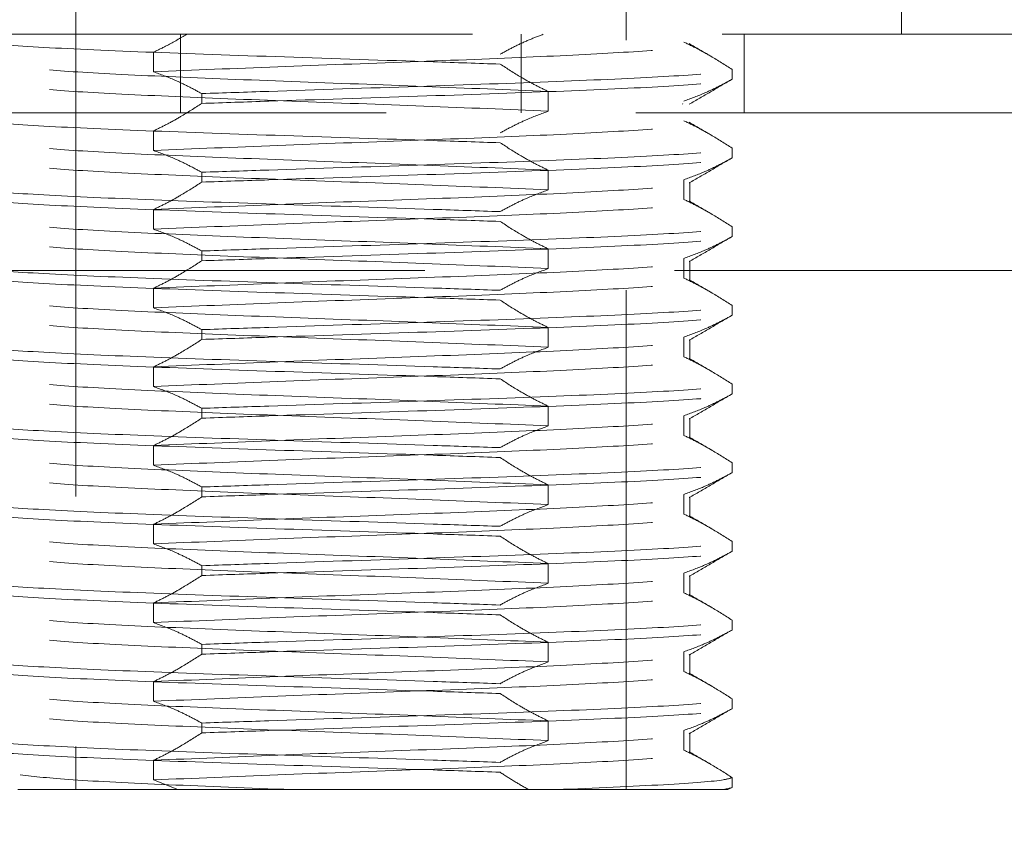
# Model space of a CAD drawing. Header units: millimetres. Extents: x 656 to 900, y 308 to 700.
# Tile 23 of 45: x 873.94 to 876.44, y 350.2 to 352.28. Entities that reach past the tile are written whole.
import ezdxf

# ---------------------------------------------------------------- set-up
doc = ezdxf.new("R2010")
doc.units = ezdxf.units.MM
doc.linetypes.add('HIDDEN', pattern=[1.905, 1.27, -0.635])

msp = doc.modelspace()

# ---------------------------------------------------------------- linework, layer by layer
at = {"color": 7, "linetype": 'HIDDEN', "lineweight": 18}
for p, q in [((874.0778, 354.2456), (874.0778, 350.3256)), ((876.1778, 352.2456), (876.1778, 354.1456)), ((875.4778, 350.3256), (875.4778, 352.7878)), ((871.9117, 352.2456), (878.1778, 352.2456)), ((874.3447, 352.0456), (874.3447, 352.2456)), ((875.211, 352.0456), (875.211, 352.2456)), ((875.7777, 352.0456), (875.7777, 352.2456)), ((874.2758, 352.1502), (874.2758, 352.2002)), ((875.7473, 352.1313), (875.7473, 352.1563)), ((874.3985, 352.0949), (874.3985, 352.0699)), ((875.2799, 352.0502), (875.2799, 352.1002)), ((875.6213, 352.068), (875.6221, 352.07)), ((878.6778, 352.0456), (871.4902, 352.0456)), ((874.2758, 351.9502), (874.2758, 352.0002)), ((875.7473, 351.9313), (875.7473, 351.9563)), ((874.3985, 351.8949), (874.3985, 351.8699)), ((875.2799, 351.8502), (875.2799, 351.9002)), ((875.6245, 351.876), (875.6245, 351.826)), ((875.6396, 351.8199), (875.6396, 351.8699)), ((874.2758, 351.7502), (874.2758, 351.8002)), ((875.7473, 351.7313), (875.7473, 351.7563)), ((874.3985, 351.6949), (874.3985, 351.6699)), ((875.2799, 351.6502), (875.2799, 351.7002)), ((875.6245, 351.676), (875.6245, 351.626)), ((875.6396, 351.6199), (875.6396, 351.6699)), ((878.7756, 351.6456), (870.78, 351.6456)), ((874.2758, 351.5502), (874.2758, 351.6002)), ((875.7473, 351.5313), (875.7473, 351.5563)), ((874.3985, 351.4949), (874.3985, 351.4699)), ((875.2799, 351.4502), (875.2799, 351.5002)), ((875.6245, 351.476), (875.6245, 351.426)), ((875.6396, 351.4199), (875.6396, 351.4699)), ((874.2758, 351.3502), (874.2758, 351.4002)), ((875.7473, 351.3313), (875.7473, 351.3563)), ((874.3985, 351.2949), (874.3985, 351.2699)), ((875.2799, 351.2502), (875.2799, 351.3002)), ((875.6245, 351.276), (875.6245, 351.226)), ((875.6396, 351.2199), (875.6396, 351.2699)), ((874.2758, 351.1502), (874.2758, 351.2002)), ((875.7473, 351.1313), (875.7473, 351.1563)), ((874.3985, 351.0949), (874.3985, 351.0699)), ((875.2799, 351.0502), (875.2799, 351.1002)), ((875.6245, 351.076), (875.6245, 351.026)), ((875.6396, 351.0199), (875.6396, 351.0699)), ((874.2758, 350.9502), (874.2758, 351.0002)), ((875.7473, 350.9313), (875.7473, 350.9563)), ((874.3985, 350.8949), (874.3985, 350.8699)), ((875.2799, 350.8502), (875.2799, 350.9002)), ((875.6245, 350.876), (875.6245, 350.826)), ((875.6396, 350.8199), (875.6396, 350.8699)), ((874.2758, 350.7502), (874.2758, 350.8002)), ((875.7473, 350.7313), (875.7473, 350.7563)), ((874.3985, 350.6949), (874.3985, 350.6699)), ((875.2799, 350.6502), (875.2799, 350.7002)), ((875.6245, 350.676), (875.6245, 350.626)), ((875.6396, 350.6199), (875.6396, 350.6699)), ((874.2758, 350.5502), (874.2758, 350.6002)), ((875.7473, 350.5313), (875.7473, 350.5563)), ((874.3985, 350.4949), (874.3985, 350.4699)), ((875.2799, 350.4502), (875.2799, 350.5002)), ((875.6245, 350.476), (875.6245, 350.426)), ((875.6396, 350.4199), (875.6396, 350.4699)), ((874.2758, 350.3502), (874.2758, 350.4002)), ((875.7473, 350.3313), (875.7473, 350.3563)), ((874.3379, 350.3256), (874.2758, 350.3502)), ((875.725, 350.3256), (875.7473, 350.3313)), ((875.7473, 350.3313), (875.7368, 350.3256)), ((873.9303, 350.3256), (874.3379, 350.3256)), ((875.2996, 350.3256), (875.23, 350.3256)), ((875.725, 350.3256), (875.2996, 350.3256)), ((875.7368, 350.3256), (875.725, 350.3256))]:
    msp.add_line(p, q, dxfattribs=at)
msp.add_arc((874.7778, 330.8992), 24.6, 0, 87.43714, dxfattribs=at)
for points, knots in [([(875.1571, 352.1699), (875.101, 352.1718), (874.9259, 352.1777), (874.6037, 352.1881), (874.2423, 352.2006), (873.9632, 352.2131), (873.8301, 352.2235), (873.8136, 352.2294), (873.8084, 352.2313)], [0, 0, 0, 0, 0.095434, 0.297717, 0.5, 0.702283, 0.904566, 1, 1, 1, 1]), ([(874.2758, 352.2002), (874.2873, 352.2058), (874.3157, 352.2194), (874.3436, 352.2358), (874.3602, 352.2456)], [0, 0, 0, 0, 0.406614, 1, 1, 1, 1]), ([(875.1571, 352.1949), (875.1685, 352.201), (875.1923, 352.2139), (875.2288, 352.2311), (875.254, 352.2408), (875.2666, 352.2456)], [0, 0, 0, 0, 0.316463, 0.658022, 1, 1, 1, 1]), ([(874.2758, 352.1502), (874.3782, 352.1545), (874.5802, 352.163), (874.9328, 352.1756), (875.2541, 352.1881), (875.4995, 352.2006), (875.6381, 352.2119), (875.6274, 352.219), (875.6229, 352.222)], [0, 0, 0, 0, 0.179296, 0.353411, 0.527526, 0.701641, 0.875756, 1, 1, 1, 1]), ([(875.6245, 352.226), (875.636, 352.2204), (875.6591, 352.2093), (875.7001, 352.1864), (875.7293, 352.1678), (875.7473, 352.1563)], [0, 0, 0, 0, 0.278221, 0.556433, 1, 1, 1, 1]), ([(875.6925, 352.1903), (875.6924, 352.1904), (875.6742, 352.2009), (875.656, 352.2115), (875.6379, 352.2219)], [0, 0, 0, 0, 0.006872, 1, 1, 1, 1]), ([(875.2799, 352.1002), (875.1775, 352.1045), (874.9756, 352.113), (874.6222, 352.1256), (874.304, 352.1381), (874.0472, 352.1506), (873.9733, 352.1589), (873.9364, 352.1631)], [0, 0, 0, 0, 0.204733, 0.403549, 0.602366, 0.801183, 1, 1, 1, 1]), ([(874.3985, 352.0949), (874.4547, 352.0968), (874.6297, 352.1027), (874.952, 352.1131), (875.3134, 352.1256), (875.5924, 352.1381), (875.7255, 352.1485), (875.742, 352.1544), (875.7473, 352.1563)], [0, 0, 0, 0, 0.095434, 0.297717, 0.5, 0.702283, 0.904566, 1, 1, 1, 1]), ([(875.2799, 352.1002), (875.2683, 352.1058), (875.2453, 352.1169), (875.2043, 352.1398), (875.1751, 352.1584), (875.1571, 352.1699)], [0, 0, 0, 0, 0.278221, 0.556433, 1, 1, 1, 1]), ([(874.3985, 352.0949), (874.3871, 352.101), (874.3642, 352.1134), (874.3234, 352.1328), (874.2937, 352.1436), (874.2758, 352.1502)], [0, 0, 0, 0, 0.282643, 0.565293, 1, 1, 1, 1]), ([(874.3985, 352.0699), (874.4547, 352.0718), (874.6297, 352.0777), (874.952, 352.0881), (875.3134, 352.1006), (875.5924, 352.1131), (875.7255, 352.1235), (875.742, 352.1294), (875.7473, 352.1313)], [0, 0, 0, 0, 0.095434, 0.297717, 0.5, 0.702283, 0.904566, 1, 1, 1, 1]), ([(875.7473, 352.1313), (875.7359, 352.1252), (875.713, 352.1128), (875.6722, 352.0934), (875.6425, 352.0826), (875.6245, 352.076)], [0, 0, 0, 0, 0.282643, 0.565293, 1, 1, 1, 1]), ([(875.6378, 352.0678), (875.6558, 352.0783), (875.692, 352.0992), (875.7281, 352.1201), (875.7462, 352.1305)], [0, 0, 0, 0, 0.499964, 1, 1, 1, 1]), ([(875.2799, 352.0502), (875.1775, 352.0545), (874.9756, 352.063), (874.6222, 352.0756), (874.304, 352.0881), (874.0472, 352.1006), (873.9733, 352.1089), (873.9364, 352.1131)], [0, 0, 0, 0, 0.204733, 0.403549, 0.602366, 0.801183, 1, 1, 1, 1]), ([(874.2758, 352.0002), (874.2873, 352.0058), (874.3103, 352.0169), (874.3514, 352.0398), (874.3806, 352.0584), (874.3985, 352.0699)], [0, 0, 0, 0, 0.278221, 0.556433, 1, 1, 1, 1]), ([(875.1571, 351.9699), (875.101, 351.9718), (874.9259, 351.9777), (874.6037, 351.9881), (874.2423, 352.0006), (873.9632, 352.0131), (873.8301, 352.0235), (873.8136, 352.0294), (873.8084, 352.0313)], [0, 0, 0, 0, 0.095434, 0.297717, 0.5, 0.702283, 0.904566, 1, 1, 1, 1]), ([(875.1571, 351.9949), (875.1685, 352.001), (875.1914, 352.0134), (875.2322, 352.0328), (875.2619, 352.0436), (875.2799, 352.0502)], [0, 0, 0, 0, 0.282643, 0.565293, 1, 1, 1, 1]), ([(874.2758, 351.9502), (874.3782, 351.9545), (874.5802, 351.963), (874.9327, 351.9756), (875.2543, 351.9881), (875.4985, 352.0006), (875.633, 352.0112), (875.625, 352.0177), (875.6221, 352.02)], [0, 0, 0, 0, 0.184426, 0.363522, 0.542619, 0.721716, 0.900812, 1, 1, 1, 1]), ([(875.6245, 352.026), (875.636, 352.0204), (875.6591, 352.0093), (875.7001, 351.9864), (875.7293, 351.9678), (875.7473, 351.9563)], [0, 0, 0, 0, 0.278221, 0.556433, 1, 1, 1, 1]), ([(875.6925, 351.9903), (875.6924, 351.9904), (875.6742, 352.0009), (875.656, 352.0115), (875.6379, 352.0219)], [0, 0, 0, 0, 0.006872, 1, 1, 1, 1]), ([(875.2799, 351.9002), (875.1775, 351.9045), (874.9756, 351.913), (874.6222, 351.9256), (874.304, 351.9381), (874.0472, 351.9506), (873.9733, 351.9589), (873.9364, 351.9631)], [0, 0, 0, 0, 0.204733, 0.403549, 0.602366, 0.801183, 1, 1, 1, 1]), ([(874.3985, 351.8949), (874.4547, 351.8968), (874.6297, 351.9027), (874.952, 351.9131), (875.3134, 351.9256), (875.5924, 351.9381), (875.7255, 351.9485), (875.742, 351.9544), (875.7473, 351.9563)], [0, 0, 0, 0, 0.095434, 0.297717, 0.5, 0.702283, 0.904566, 1, 1, 1, 1]), ([(875.2799, 351.9002), (875.2683, 351.9058), (875.2453, 351.9169), (875.2043, 351.9398), (875.1751, 351.9584), (875.1571, 351.9699)], [0, 0, 0, 0, 0.278221, 0.556433, 1, 1, 1, 1]), ([(874.3985, 351.8949), (874.3871, 351.901), (874.3642, 351.9134), (874.3234, 351.9328), (874.2937, 351.9436), (874.2758, 351.9502)], [0, 0, 0, 0, 0.2826427, 0.5652926, 1, 1, 1, 1]), ([(874.3985, 351.8699), (874.4547, 351.8718), (874.6297, 351.8777), (874.952, 351.8881), (875.3134, 351.9006), (875.5924, 351.9131), (875.7255, 351.9235), (875.742, 351.9294), (875.7473, 351.9313)], [0, 0, 0, 0, 0.095434, 0.297717, 0.5, 0.702283, 0.904566, 1, 1, 1, 1]), ([(875.7473, 351.9313), (875.7359, 351.9252), (875.713, 351.9128), (875.6722, 351.8934), (875.6425, 351.8826), (875.6245, 351.876)], [0, 0, 0, 0, 0.282643, 0.565293, 1, 1, 1, 1]), ([(875.6378, 351.8678), (875.6558, 351.8783), (875.692, 351.8992), (875.7281, 351.9201), (875.7462, 351.9305)], [0, 0, 0, 0, 0.499964, 1, 1, 1, 1]), ([(875.2799, 351.8502), (875.1775, 351.8545), (874.9756, 351.863), (874.6222, 351.8756), (874.304, 351.8881), (874.0472, 351.9006), (873.9733, 351.9089), (873.9364, 351.9131)], [0, 0, 0, 0, 0.204733, 0.403549, 0.602366, 0.801183, 1, 1, 1, 1]), ([(875.1571, 351.7949), (875.101, 351.7968), (874.9259, 351.8027), (874.6037, 351.8131), (874.2423, 351.8256), (873.9632, 351.8381), (873.8301, 351.8485), (873.8136, 351.8544), (873.8084, 351.8563)], [0, 0, 0, 0, 0.095434, 0.297717, 0.5, 0.702283, 0.904566, 1, 1, 1, 1]), ([(874.2758, 351.8002), (874.3782, 351.8045), (874.5802, 351.813), (874.9327, 351.8256), (875.2543, 351.8381), (875.4984, 351.8506), (875.633, 351.8612), (875.625, 351.8677), (875.6221, 351.87)], [0, 0, 0, 0, 0.184472, 0.363613, 0.542755, 0.721896, 0.901038, 1, 1, 1, 1]), ([(874.2758, 351.8002), (874.2873, 351.8058), (874.3103, 351.8169), (874.3514, 351.8398), (874.3806, 351.8584), (874.3985, 351.8699)], [0, 0, 0, 0, 0.278221, 0.556433, 1, 1, 1, 1]), ([(875.1571, 351.7699), (875.101, 351.7718), (874.9259, 351.7777), (874.6037, 351.7881), (874.2423, 351.8006), (873.9632, 351.8131), (873.8301, 351.8235), (873.8136, 351.8294), (873.8084, 351.8313)], [0, 0, 0, 0, 0.095434, 0.297717, 0.5, 0.702283, 0.904566, 1, 1, 1, 1]), ([(875.1571, 351.7949), (875.1685, 351.801), (875.1914, 351.8134), (875.2322, 351.8328), (875.2619, 351.8436), (875.2799, 351.8502)], [0, 0, 0, 0, 0.282643, 0.565293, 1, 1, 1, 1]), ([(874.2758, 351.7502), (874.3782, 351.7545), (874.5802, 351.763), (874.9327, 351.7756), (875.2543, 351.7881), (875.4985, 351.8006), (875.633, 351.8112), (875.625, 351.8177), (875.6221, 351.82)], [0, 0, 0, 0, 0.184426, 0.363522, 0.542619, 0.721716, 0.900812, 1, 1, 1, 1]), ([(875.6245, 351.826), (875.636, 351.8204), (875.6591, 351.8093), (875.7001, 351.7864), (875.7293, 351.7678), (875.7473, 351.7563)], [0, 0, 0, 0, 0.278221, 0.556433, 1, 1, 1, 1]), ([(875.6925, 351.7903), (875.6924, 351.7904), (875.6742, 351.8009), (875.656, 351.8115), (875.6379, 351.8219)], [0, 0, 0, 0, 0.006872, 1, 1, 1, 1]), ([(875.2799, 351.7002), (875.1775, 351.7045), (874.9756, 351.713), (874.6222, 351.7256), (874.304, 351.7381), (874.0472, 351.7506), (873.9733, 351.7589), (873.9364, 351.7631)], [0, 0, 0, 0, 0.204733, 0.403549, 0.602366, 0.801183, 1, 1, 1, 1]), ([(874.3985, 351.6949), (874.4547, 351.6968), (874.6297, 351.7027), (874.952, 351.7131), (875.3134, 351.7256), (875.5924, 351.7381), (875.7255, 351.7485), (875.742, 351.7544), (875.7473, 351.7563)], [0, 0, 0, 0, 0.095434, 0.297717, 0.5, 0.702283, 0.904566, 1, 1, 1, 1]), ([(875.2799, 351.7002), (875.2683, 351.7058), (875.2453, 351.7169), (875.2043, 351.7398), (875.1751, 351.7584), (875.1571, 351.7699)], [0, 0, 0, 0, 0.278221, 0.556433, 1, 1, 1, 1]), ([(874.3985, 351.6949), (874.3871, 351.701), (874.3642, 351.7134), (874.3234, 351.7328), (874.2937, 351.7436), (874.2758, 351.7502)], [0, 0, 0, 0, 0.2826427, 0.5652926, 1, 1, 1, 1]), ([(874.3985, 351.6699), (874.4547, 351.6718), (874.6297, 351.6777), (874.952, 351.6881), (875.3134, 351.7006), (875.5924, 351.7131), (875.7255, 351.7235), (875.742, 351.7294), (875.7473, 351.7313)], [0, 0, 0, 0, 0.095434, 0.297717, 0.5, 0.702283, 0.904566, 1, 1, 1, 1]), ([(875.7473, 351.7313), (875.7359, 351.7252), (875.713, 351.7128), (875.6722, 351.6934), (875.6425, 351.6826), (875.6245, 351.676)], [0, 0, 0, 0, 0.282643, 0.565293, 1, 1, 1, 1]), ([(875.6378, 351.6678), (875.6558, 351.6783), (875.692, 351.6992), (875.7281, 351.7201), (875.7462, 351.7305)], [0, 0, 0, 0, 0.499964, 1, 1, 1, 1]), ([(875.2799, 351.6502), (875.1775, 351.6545), (874.9756, 351.663), (874.6222, 351.6756), (874.304, 351.6881), (874.0472, 351.7006), (873.9733, 351.7089), (873.9364, 351.7131)], [0, 0, 0, 0, 0.204733, 0.403549, 0.602366, 0.801183, 1, 1, 1, 1]), ([(875.1571, 351.5949), (875.101, 351.5968), (874.9259, 351.6027), (874.6037, 351.6131), (874.2423, 351.6256), (873.9632, 351.6381), (873.8301, 351.6485), (873.8136, 351.6544), (873.8084, 351.6563)], [0, 0, 0, 0, 0.095434, 0.297717, 0.5, 0.702283, 0.904566, 1, 1, 1, 1]), ([(874.2758, 351.6002), (874.3782, 351.6045), (874.5802, 351.613), (874.9327, 351.6256), (875.2543, 351.6381), (875.4984, 351.6506), (875.633, 351.6612), (875.625, 351.6677), (875.6221, 351.67)], [0, 0, 0, 0, 0.1844717, 0.3636132, 0.5427547, 0.7218962, 0.9010376, 1, 1, 1, 1]), ([(874.2758, 351.6002), (874.2873, 351.6058), (874.3103, 351.6169), (874.3514, 351.6398), (874.3806, 351.6584), (874.3985, 351.6699)], [0, 0, 0, 0, 0.2782208, 0.5564334, 1, 1, 1, 1]), ([(875.1571, 351.5699), (875.101, 351.5718), (874.9259, 351.5777), (874.6037, 351.5881), (874.2423, 351.6006), (873.9632, 351.6131), (873.8301, 351.6235), (873.8136, 351.6294), (873.8084, 351.6313)], [0, 0, 0, 0, 0.095434, 0.297717, 0.5, 0.702283, 0.904566, 1, 1, 1, 1]), ([(875.1571, 351.5949), (875.1685, 351.601), (875.1914, 351.6134), (875.2322, 351.6328), (875.2619, 351.6436), (875.2799, 351.6502)], [0, 0, 0, 0, 0.282643, 0.565293, 1, 1, 1, 1]), ([(874.2758, 351.5502), (874.3782, 351.5545), (874.5802, 351.563), (874.9328, 351.5756), (875.2541, 351.5881), (875.4995, 351.6006), (875.6381, 351.6119), (875.6274, 351.619), (875.6229, 351.622)], [0, 0, 0, 0, 0.179296, 0.353411, 0.527526, 0.701641, 0.875756, 1, 1, 1, 1]), ([(875.6245, 351.626), (875.636, 351.6204), (875.6591, 351.6093), (875.7001, 351.5864), (875.7293, 351.5678), (875.7473, 351.5563)], [0, 0, 0, 0, 0.278221, 0.556433, 1, 1, 1, 1]), ([(875.6925, 351.5903), (875.6924, 351.5904), (875.6742, 351.6009), (875.656, 351.6115), (875.6379, 351.6219)], [0, 0, 0, 0, 0.006872, 1, 1, 1, 1]), ([(875.2799, 351.5002), (875.1775, 351.5045), (874.9756, 351.513), (874.6222, 351.5256), (874.304, 351.5381), (874.0472, 351.5506), (873.9733, 351.5589), (873.9364, 351.5631)], [0, 0, 0, 0, 0.204733, 0.403549, 0.602366, 0.801183, 1, 1, 1, 1]), ([(874.3985, 351.4949), (874.4547, 351.4968), (874.6297, 351.5027), (874.952, 351.5131), (875.3134, 351.5256), (875.5924, 351.5381), (875.7255, 351.5485), (875.742, 351.5544), (875.7473, 351.5563)], [0, 0, 0, 0, 0.095434, 0.297717, 0.5, 0.702283, 0.904566, 1, 1, 1, 1]), ([(875.2799, 351.5002), (875.2683, 351.5058), (875.2453, 351.5169), (875.2043, 351.5398), (875.1751, 351.5584), (875.1571, 351.5699)], [0, 0, 0, 0, 0.278221, 0.556433, 1, 1, 1, 1]), ([(874.3985, 351.4949), (874.3871, 351.501), (874.3642, 351.5134), (874.3234, 351.5328), (874.2937, 351.5436), (874.2758, 351.5502)], [0, 0, 0, 0, 0.282643, 0.565293, 1, 1, 1, 1]), ([(874.3985, 351.4699), (874.4547, 351.4718), (874.6297, 351.4777), (874.952, 351.4881), (875.3134, 351.5006), (875.5924, 351.5131), (875.7255, 351.5235), (875.742, 351.5294), (875.7473, 351.5313)], [0, 0, 0, 0, 0.095434, 0.297717, 0.5, 0.702283, 0.904566, 1, 1, 1, 1]), ([(875.7473, 351.5313), (875.7359, 351.5252), (875.713, 351.5128), (875.6722, 351.4934), (875.6425, 351.4826), (875.6245, 351.476)], [0, 0, 0, 0, 0.282643, 0.565293, 1, 1, 1, 1]), ([(875.6378, 351.4678), (875.6558, 351.4783), (875.692, 351.4992), (875.7281, 351.5201), (875.7462, 351.5305)], [0, 0, 0, 0, 0.499964, 1, 1, 1, 1]), ([(875.2799, 351.4502), (875.1775, 351.4545), (874.9756, 351.463), (874.6222, 351.4756), (874.304, 351.4881), (874.0472, 351.5006), (873.9733, 351.5089), (873.9364, 351.5131)], [0, 0, 0, 0, 0.204733, 0.403549, 0.602366, 0.801183, 1, 1, 1, 1]), ([(875.1571, 351.3949), (875.101, 351.3968), (874.9259, 351.4027), (874.6037, 351.4131), (874.2423, 351.4256), (873.9632, 351.4381), (873.8301, 351.4485), (873.8136, 351.4544), (873.8084, 351.4563)], [0, 0, 0, 0, 0.095434, 0.297717, 0.5, 0.702283, 0.904566, 1, 1, 1, 1]), ([(874.2758, 351.4002), (874.3782, 351.4045), (874.5802, 351.413), (874.9327, 351.4256), (875.2543, 351.4381), (875.4984, 351.4506), (875.633, 351.4612), (875.625, 351.4677), (875.6221, 351.47)], [0, 0, 0, 0, 0.184472, 0.363613, 0.542755, 0.721896, 0.901038, 1, 1, 1, 1]), ([(874.2758, 351.4002), (874.2873, 351.4058), (874.3103, 351.4169), (874.3514, 351.4398), (874.3806, 351.4584), (874.3985, 351.4699)], [0, 0, 0, 0, 0.278221, 0.556433, 1, 1, 1, 1]), ([(875.1571, 351.3699), (875.101, 351.3718), (874.9259, 351.3777), (874.6037, 351.3881), (874.2423, 351.4006), (873.9632, 351.4131), (873.8301, 351.4235), (873.8136, 351.4294), (873.8084, 351.4313)], [0, 0, 0, 0, 0.095434, 0.297717, 0.5, 0.702283, 0.904566, 1, 1, 1, 1]), ([(875.1571, 351.3949), (875.1685, 351.401), (875.1914, 351.4134), (875.2322, 351.4328), (875.2619, 351.4436), (875.2799, 351.4502)], [0, 0, 0, 0, 0.282643, 0.565293, 1, 1, 1, 1]), ([(874.2758, 351.3502), (874.3782, 351.3545), (874.5802, 351.363), (874.9328, 351.3756), (875.2541, 351.3881), (875.4995, 351.4006), (875.6381, 351.4119), (875.6274, 351.419), (875.6229, 351.422)], [0, 0, 0, 0, 0.179296, 0.353411, 0.527526, 0.701641, 0.875756, 1, 1, 1, 1]), ([(875.6245, 351.426), (875.636, 351.4204), (875.6591, 351.4093), (875.7001, 351.3864), (875.7293, 351.3678), (875.7473, 351.3563)], [0, 0, 0, 0, 0.278221, 0.556433, 1, 1, 1, 1]), ([(875.6925, 351.3903), (875.6924, 351.3904), (875.6742, 351.4009), (875.656, 351.4115), (875.6379, 351.4219)], [0, 0, 0, 0, 0.006872, 1, 1, 1, 1]), ([(875.2799, 351.3002), (875.1775, 351.3045), (874.9756, 351.313), (874.6222, 351.3256), (874.304, 351.3381), (874.0472, 351.3506), (873.9733, 351.3589), (873.9364, 351.3631)], [0, 0, 0, 0, 0.204733, 0.403549, 0.602366, 0.801183, 1, 1, 1, 1]), ([(874.3985, 351.2949), (874.4547, 351.2968), (874.6297, 351.3027), (874.952, 351.3131), (875.3134, 351.3256), (875.5924, 351.3381), (875.7255, 351.3485), (875.742, 351.3544), (875.7473, 351.3563)], [0, 0, 0, 0, 0.095434, 0.297717, 0.5, 0.702283, 0.904566, 1, 1, 1, 1]), ([(875.2799, 351.3002), (875.2683, 351.3058), (875.2453, 351.3169), (875.2043, 351.3398), (875.1751, 351.3584), (875.1571, 351.3699)], [0, 0, 0, 0, 0.278221, 0.556433, 1, 1, 1, 1]), ([(874.3985, 351.2949), (874.3871, 351.301), (874.3642, 351.3134), (874.3234, 351.3328), (874.2937, 351.3436), (874.2758, 351.3502)], [0, 0, 0, 0, 0.282643, 0.565293, 1, 1, 1, 1]), ([(874.3985, 351.2699), (874.4547, 351.2718), (874.6297, 351.2777), (874.952, 351.2881), (875.3134, 351.3006), (875.5924, 351.3131), (875.7255, 351.3235), (875.742, 351.3294), (875.7473, 351.3313)], [0, 0, 0, 0, 0.095434, 0.297717, 0.5, 0.702283, 0.904566, 1, 1, 1, 1]), ([(875.7473, 351.3313), (875.7359, 351.3252), (875.713, 351.3128), (875.6722, 351.2934), (875.6425, 351.2826), (875.6245, 351.276)], [0, 0, 0, 0, 0.282643, 0.565293, 1, 1, 1, 1]), ([(875.6378, 351.2678), (875.6558, 351.2783), (875.692, 351.2992), (875.7281, 351.3201), (875.7462, 351.3305)], [0, 0, 0, 0, 0.499964, 1, 1, 1, 1]), ([(875.2799, 351.2502), (875.1775, 351.2545), (874.9756, 351.263), (874.6222, 351.2756), (874.304, 351.2881), (874.0472, 351.3006), (873.9733, 351.3089), (873.9364, 351.3131)], [0, 0, 0, 0, 0.204733, 0.403549, 0.602366, 0.801183, 1, 1, 1, 1]), ([(875.1571, 351.1949), (875.101, 351.1968), (874.9259, 351.2027), (874.6037, 351.2131), (874.2423, 351.2256), (873.9632, 351.2381), (873.8301, 351.2485), (873.8136, 351.2544), (873.8084, 351.2563)], [0, 0, 0, 0, 0.095434, 0.297717, 0.5, 0.702283, 0.904566, 1, 1, 1, 1]), ([(874.2758, 351.2002), (874.3782, 351.2045), (874.5802, 351.213), (874.9327, 351.2256), (875.2543, 351.2381), (875.4984, 351.2506), (875.633, 351.2612), (875.625, 351.2677), (875.6221, 351.27)], [0, 0, 0, 0, 0.184472, 0.363613, 0.542755, 0.721896, 0.901038, 1, 1, 1, 1]), ([(874.2758, 351.2002), (874.2873, 351.2058), (874.3103, 351.2169), (874.3514, 351.2398), (874.3806, 351.2584), (874.3985, 351.2699)], [0, 0, 0, 0, 0.278221, 0.556433, 1, 1, 1, 1]), ([(875.1571, 351.1699), (875.101, 351.1718), (874.9259, 351.1777), (874.6037, 351.1881), (874.2423, 351.2006), (873.9632, 351.2131), (873.8301, 351.2235), (873.8136, 351.2294), (873.8084, 351.2313)], [0, 0, 0, 0, 0.095434, 0.297717, 0.5, 0.702283, 0.904566, 1, 1, 1, 1]), ([(875.1571, 351.1949), (875.1685, 351.201), (875.1914, 351.2134), (875.2322, 351.2328), (875.2619, 351.2436), (875.2799, 351.2502)], [0, 0, 0, 0, 0.282643, 0.565293, 1, 1, 1, 1]), ([(874.2758, 351.1502), (874.3782, 351.1545), (874.5802, 351.163), (874.9327, 351.1756), (875.2543, 351.1881), (875.4985, 351.2006), (875.633, 351.2112), (875.625, 351.2177), (875.6221, 351.22)], [0, 0, 0, 0, 0.1844256, 0.3635223, 0.542619, 0.7217157, 0.9008124, 1, 1, 1, 1]), ([(875.6245, 351.226), (875.636, 351.2204), (875.6591, 351.2093), (875.7001, 351.1864), (875.7293, 351.1678), (875.7473, 351.1563)], [0, 0, 0, 0, 0.278221, 0.556433, 1, 1, 1, 1]), ([(875.6925, 351.1903), (875.6924, 351.1904), (875.6742, 351.2009), (875.656, 351.2115), (875.6379, 351.2219)], [0, 0, 0, 0, 0.006872, 1, 1, 1, 1]), ([(875.2799, 351.1002), (875.1775, 351.1045), (874.9756, 351.113), (874.6222, 351.1256), (874.304, 351.1381), (874.0472, 351.1506), (873.9733, 351.1589), (873.9364, 351.1631)], [0, 0, 0, 0, 0.204733, 0.403549, 0.602366, 0.801183, 1, 1, 1, 1]), ([(874.3985, 351.0949), (874.4547, 351.0968), (874.6297, 351.1027), (874.952, 351.1131), (875.3134, 351.1256), (875.5924, 351.1381), (875.7255, 351.1485), (875.742, 351.1544), (875.7473, 351.1563)], [0, 0, 0, 0, 0.095434, 0.297717, 0.5, 0.702283, 0.904566, 1, 1, 1, 1]), ([(875.2799, 351.1002), (875.2683, 351.1058), (875.2453, 351.1169), (875.2043, 351.1398), (875.1751, 351.1584), (875.1571, 351.1699)], [0, 0, 0, 0, 0.278221, 0.556433, 1, 1, 1, 1]), ([(874.3985, 351.0949), (874.3871, 351.101), (874.3642, 351.1134), (874.3234, 351.1328), (874.2937, 351.1436), (874.2758, 351.1502)], [0, 0, 0, 0, 0.282643, 0.565293, 1, 1, 1, 1]), ([(874.3985, 351.0699), (874.4547, 351.0718), (874.6297, 351.0777), (874.952, 351.0881), (875.3134, 351.1006), (875.5924, 351.1131), (875.7255, 351.1235), (875.742, 351.1294), (875.7473, 351.1313)], [0, 0, 0, 0, 0.0954343, 0.2977172, 0.5, 0.7022828, 0.9045657, 1, 1, 1, 1]), ([(875.7473, 351.1313), (875.7359, 351.1252), (875.713, 351.1128), (875.6722, 351.0934), (875.6425, 351.0826), (875.6245, 351.076)], [0, 0, 0, 0, 0.282643, 0.565293, 1, 1, 1, 1]), ([(875.6378, 351.0678), (875.6558, 351.0783), (875.692, 351.0992), (875.7281, 351.1201), (875.7462, 351.1305)], [0, 0, 0, 0, 0.4999641, 1, 1, 1, 1]), ([(875.2799, 351.0502), (875.1775, 351.0545), (874.9756, 351.063), (874.6222, 351.0756), (874.304, 351.0881), (874.0472, 351.1006), (873.9733, 351.1089), (873.9364, 351.1131)], [0, 0, 0, 0, 0.204733, 0.403549, 0.602366, 0.801183, 1, 1, 1, 1]), ([(875.1571, 350.9949), (875.101, 350.9968), (874.9259, 351.0027), (874.6037, 351.0131), (874.2423, 351.0256), (873.9632, 351.0381), (873.8301, 351.0485), (873.8136, 351.0544), (873.8084, 351.0563)], [0, 0, 0, 0, 0.095434, 0.297717, 0.5, 0.702283, 0.904566, 1, 1, 1, 1]), ([(874.2758, 351.0002), (874.3782, 351.0045), (874.5802, 351.013), (874.9329, 351.0256), (875.2537, 351.0381), (875.501, 351.0506), (875.6486, 351.0632), (875.6326, 351.0717), (875.6245, 351.076)], [0, 0, 0, 0, 0.16994, 0.33497, 0.5, 0.66503, 0.83006, 1, 1, 1, 1]), ([(874.2758, 351.0002), (874.2873, 351.0058), (874.3103, 351.0169), (874.3514, 351.0398), (874.3806, 351.0584), (874.3985, 351.0699)], [0, 0, 0, 0, 0.2782208, 0.5564334, 1, 1, 1, 1]), ([(875.1571, 350.9699), (875.101, 350.9718), (874.9259, 350.9777), (874.6037, 350.9881), (874.2423, 351.0006), (873.9632, 351.0131), (873.8301, 351.0235), (873.8136, 351.0294), (873.8084, 351.0313)], [0, 0, 0, 0, 0.095434, 0.297717, 0.5, 0.702283, 0.904566, 1, 1, 1, 1]), ([(875.1571, 350.9949), (875.1685, 351.001), (875.1914, 351.0134), (875.2322, 351.0328), (875.2619, 351.0436), (875.2799, 351.0502)], [0, 0, 0, 0, 0.282643, 0.565293, 1, 1, 1, 1]), ([(874.2758, 350.9502), (874.3782, 350.9545), (874.5802, 350.963), (874.9327, 350.9756), (875.2543, 350.9881), (875.4985, 351.0006), (875.633, 351.0112), (875.625, 351.0177), (875.6221, 351.02)], [0, 0, 0, 0, 0.1844256, 0.3635223, 0.542619, 0.7217157, 0.9008124, 1, 1, 1, 1]), ([(875.6245, 351.026), (875.636, 351.0204), (875.6591, 351.0093), (875.7001, 350.9864), (875.7293, 350.9678), (875.7473, 350.9563)], [0, 0, 0, 0, 0.278221, 0.556433, 1, 1, 1, 1]), ([(875.6925, 350.9903), (875.6924, 350.9904), (875.6742, 351.0009), (875.656, 351.0115), (875.6379, 351.0219)], [0, 0, 0, 0, 0.006872, 1, 1, 1, 1]), ([(875.2799, 350.9002), (875.1775, 350.9045), (874.9756, 350.913), (874.6222, 350.9256), (874.304, 350.9381), (874.0472, 350.9506), (873.9733, 350.9589), (873.9364, 350.9631)], [0, 0, 0, 0, 0.204733, 0.403549, 0.602366, 0.801183, 1, 1, 1, 1]), ([(874.3985, 350.8949), (874.4547, 350.8968), (874.6297, 350.9027), (874.952, 350.9131), (875.3134, 350.9256), (875.5924, 350.9381), (875.7255, 350.9485), (875.742, 350.9544), (875.7473, 350.9563)], [0, 0, 0, 0, 0.0954343, 0.2977172, 0.5, 0.7022828, 0.9045657, 1, 1, 1, 1]), ([(875.2799, 350.9002), (875.2683, 350.9058), (875.2453, 350.9169), (875.2043, 350.9398), (875.1751, 350.9584), (875.1571, 350.9699)], [0, 0, 0, 0, 0.278221, 0.556433, 1, 1, 1, 1]), ([(874.3985, 350.8949), (874.3871, 350.901), (874.3642, 350.9134), (874.3234, 350.9328), (874.2937, 350.9436), (874.2758, 350.9502)], [0, 0, 0, 0, 0.282643, 0.565293, 1, 1, 1, 1]), ([(874.3985, 350.8699), (874.4547, 350.8718), (874.6297, 350.8777), (874.952, 350.8881), (875.3134, 350.9006), (875.5924, 350.9131), (875.7255, 350.9235), (875.742, 350.9294), (875.7473, 350.9313)], [0, 0, 0, 0, 0.095434, 0.297717, 0.5, 0.702283, 0.904566, 1, 1, 1, 1]), ([(875.7473, 350.9313), (875.7359, 350.9252), (875.713, 350.9128), (875.6722, 350.8934), (875.6425, 350.8826), (875.6245, 350.876)], [0, 0, 0, 0, 0.282643, 0.565293, 1, 1, 1, 1]), ([(875.6378, 350.8678), (875.6558, 350.8783), (875.692, 350.8992), (875.7281, 350.9201), (875.7462, 350.9305)], [0, 0, 0, 0, 0.499964, 1, 1, 1, 1]), ([(875.2799, 350.8502), (875.1775, 350.8545), (874.9756, 350.863), (874.6222, 350.8756), (874.304, 350.8881), (874.0472, 350.9006), (873.9733, 350.9089), (873.9364, 350.9131)], [0, 0, 0, 0, 0.204733, 0.403549, 0.602366, 0.801183, 1, 1, 1, 1]), ([(875.1571, 350.7949), (875.101, 350.7968), (874.9259, 350.8027), (874.6037, 350.8131), (874.2423, 350.8256), (873.9632, 350.8381), (873.8301, 350.8485), (873.8136, 350.8544), (873.8084, 350.8563)], [0, 0, 0, 0, 0.095434, 0.297717, 0.5, 0.702283, 0.904566, 1, 1, 1, 1]), ([(874.2758, 350.8002), (874.3782, 350.8045), (874.5802, 350.813), (874.9327, 350.8256), (875.2543, 350.8381), (875.4984, 350.8506), (875.633, 350.8612), (875.625, 350.8677), (875.6221, 350.87)], [0, 0, 0, 0, 0.184472, 0.363613, 0.542755, 0.721896, 0.901038, 1, 1, 1, 1]), ([(874.2758, 350.8002), (874.2873, 350.8058), (874.3103, 350.8169), (874.3514, 350.8398), (874.3806, 350.8584), (874.3985, 350.8699)], [0, 0, 0, 0, 0.278221, 0.556433, 1, 1, 1, 1]), ([(875.1571, 350.7699), (875.101, 350.7718), (874.9259, 350.7777), (874.6037, 350.7881), (874.2423, 350.8006), (873.9632, 350.8131), (873.8301, 350.8235), (873.8136, 350.8294), (873.8084, 350.8313)], [0, 0, 0, 0, 0.095434, 0.297717, 0.5, 0.702283, 0.904566, 1, 1, 1, 1]), ([(875.1571, 350.7949), (875.1685, 350.801), (875.1914, 350.8134), (875.2322, 350.8328), (875.2619, 350.8436), (875.2799, 350.8502)], [0, 0, 0, 0, 0.282643, 0.565293, 1, 1, 1, 1]), ([(874.2758, 350.7502), (874.3782, 350.7545), (874.5802, 350.763), (874.9327, 350.7756), (875.2543, 350.7881), (875.4985, 350.8006), (875.633, 350.8112), (875.625, 350.8177), (875.6221, 350.82)], [0, 0, 0, 0, 0.184426, 0.363522, 0.542619, 0.721716, 0.900812, 1, 1, 1, 1]), ([(875.6245, 350.826), (875.636, 350.8204), (875.6591, 350.8093), (875.7001, 350.7864), (875.7293, 350.7678), (875.7473, 350.7563)], [0, 0, 0, 0, 0.278221, 0.556433, 1, 1, 1, 1]), ([(875.6925, 350.7903), (875.6924, 350.7904), (875.6742, 350.8009), (875.656, 350.8115), (875.6379, 350.8219)], [0, 0, 0, 0, 0.006872, 1, 1, 1, 1]), ([(875.2799, 350.7002), (875.1775, 350.7045), (874.9756, 350.713), (874.6222, 350.7256), (874.304, 350.7381), (874.0472, 350.7506), (873.9733, 350.7589), (873.9364, 350.7631)], [0, 0, 0, 0, 0.204733, 0.403549, 0.602366, 0.801183, 1, 1, 1, 1]), ([(874.3985, 350.6949), (874.4547, 350.6968), (874.6297, 350.7027), (874.952, 350.7131), (875.3134, 350.7256), (875.5924, 350.7381), (875.7255, 350.7485), (875.742, 350.7544), (875.7473, 350.7563)], [0, 0, 0, 0, 0.095434, 0.297717, 0.5, 0.702283, 0.904566, 1, 1, 1, 1]), ([(875.2799, 350.7002), (875.2683, 350.7058), (875.2453, 350.7169), (875.2043, 350.7398), (875.1751, 350.7584), (875.1571, 350.7699)], [0, 0, 0, 0, 0.278221, 0.556433, 1, 1, 1, 1]), ([(874.3985, 350.6949), (874.3871, 350.701), (874.3642, 350.7134), (874.3234, 350.7328), (874.2937, 350.7436), (874.2758, 350.7502)], [0, 0, 0, 0, 0.282643, 0.565293, 1, 1, 1, 1]), ([(874.3985, 350.6699), (874.4547, 350.6718), (874.6297, 350.6777), (874.952, 350.6881), (875.3134, 350.7006), (875.5924, 350.7131), (875.7255, 350.7235), (875.742, 350.7294), (875.7473, 350.7313)], [0, 0, 0, 0, 0.095434, 0.297717, 0.5, 0.702283, 0.904566, 1, 1, 1, 1]), ([(875.7473, 350.7313), (875.7359, 350.7252), (875.713, 350.7128), (875.6722, 350.6934), (875.6425, 350.6826), (875.6245, 350.676)], [0, 0, 0, 0, 0.282643, 0.565293, 1, 1, 1, 1]), ([(875.6378, 350.6678), (875.6558, 350.6783), (875.692, 350.6992), (875.7281, 350.7201), (875.7462, 350.7305)], [0, 0, 0, 0, 0.499964, 1, 1, 1, 1]), ([(875.2799, 350.6502), (875.1775, 350.6545), (874.9756, 350.663), (874.6222, 350.6756), (874.304, 350.6881), (874.0472, 350.7006), (873.9733, 350.7089), (873.9364, 350.7131)], [0, 0, 0, 0, 0.204733, 0.403549, 0.602366, 0.801183, 1, 1, 1, 1]), ([(875.1571, 350.5949), (875.101, 350.5968), (874.9259, 350.6027), (874.6037, 350.6131), (874.2423, 350.6256), (873.9632, 350.6381), (873.8301, 350.6485), (873.8136, 350.6544), (873.8084, 350.6563)], [0, 0, 0, 0, 0.095434, 0.297717, 0.5, 0.702283, 0.904566, 1, 1, 1, 1]), ([(874.2758, 350.6002), (874.3782, 350.6045), (874.5802, 350.613), (874.9327, 350.6256), (875.2543, 350.6381), (875.4984, 350.6506), (875.633, 350.6612), (875.625, 350.6677), (875.6221, 350.67)], [0, 0, 0, 0, 0.184472, 0.363613, 0.542755, 0.721896, 0.901038, 1, 1, 1, 1]), ([(874.2758, 350.6002), (874.2873, 350.6058), (874.3103, 350.6169), (874.3514, 350.6398), (874.3806, 350.6584), (874.3985, 350.6699)], [0, 0, 0, 0, 0.278221, 0.556433, 1, 1, 1, 1]), ([(875.1571, 350.5699), (875.101, 350.5718), (874.9259, 350.5777), (874.6037, 350.5881), (874.2423, 350.6006), (873.9632, 350.6131), (873.8301, 350.6235), (873.8136, 350.6294), (873.8084, 350.6313)], [0, 0, 0, 0, 0.095434, 0.297717, 0.5, 0.702283, 0.904566, 1, 1, 1, 1]), ([(875.1571, 350.5949), (875.1685, 350.601), (875.1914, 350.6134), (875.2322, 350.6328), (875.2619, 350.6436), (875.2799, 350.6502)], [0, 0, 0, 0, 0.282643, 0.565293, 1, 1, 1, 1]), ([(874.2758, 350.5502), (874.3782, 350.5545), (874.5802, 350.563), (874.9328, 350.5756), (875.2541, 350.5881), (875.4995, 350.6006), (875.6381, 350.6119), (875.6274, 350.619), (875.6229, 350.622)], [0, 0, 0, 0, 0.179296, 0.353411, 0.527526, 0.701641, 0.875756, 1, 1, 1, 1]), ([(875.6245, 350.626), (875.636, 350.6204), (875.6591, 350.6093), (875.7001, 350.5864), (875.7293, 350.5678), (875.7473, 350.5563)], [0, 0, 0, 0, 0.278221, 0.556433, 1, 1, 1, 1]), ([(875.6925, 350.5903), (875.6924, 350.5904), (875.6742, 350.6009), (875.656, 350.6115), (875.6379, 350.6219)], [0, 0, 0, 0, 0.006872, 1, 1, 1, 1]), ([(875.2799, 350.5002), (875.1775, 350.5045), (874.9756, 350.513), (874.6222, 350.5256), (874.304, 350.5381), (874.0472, 350.5506), (873.9733, 350.5589), (873.9364, 350.5631)], [0, 0, 0, 0, 0.204733, 0.403549, 0.602366, 0.801183, 1, 1, 1, 1]), ([(874.3985, 350.4949), (874.4547, 350.4968), (874.6297, 350.5027), (874.952, 350.5131), (875.3134, 350.5256), (875.5924, 350.5381), (875.7255, 350.5485), (875.742, 350.5544), (875.7473, 350.5563)], [0, 0, 0, 0, 0.095434, 0.297717, 0.5, 0.702283, 0.904566, 1, 1, 1, 1]), ([(875.2799, 350.5002), (875.2683, 350.5058), (875.2453, 350.5169), (875.2043, 350.5398), (875.1751, 350.5584), (875.1571, 350.5699)], [0, 0, 0, 0, 0.278221, 0.556433, 1, 1, 1, 1]), ([(874.3985, 350.4949), (874.3871, 350.501), (874.3642, 350.5134), (874.3234, 350.5328), (874.2937, 350.5436), (874.2758, 350.5502)], [0, 0, 0, 0, 0.282643, 0.565293, 1, 1, 1, 1]), ([(874.3985, 350.4699), (874.4547, 350.4718), (874.6297, 350.4777), (874.952, 350.4881), (875.3134, 350.5006), (875.5924, 350.5131), (875.7255, 350.5235), (875.742, 350.5294), (875.7473, 350.5313)], [0, 0, 0, 0, 0.095434, 0.297717, 0.5, 0.702283, 0.904566, 1, 1, 1, 1]), ([(875.7473, 350.5313), (875.7359, 350.5252), (875.713, 350.5128), (875.6722, 350.4934), (875.6425, 350.4826), (875.6245, 350.476)], [0, 0, 0, 0, 0.282643, 0.565293, 1, 1, 1, 1]), ([(875.6378, 350.4678), (875.6558, 350.4783), (875.692, 350.4992), (875.7281, 350.5201), (875.7462, 350.5305)], [0, 0, 0, 0, 0.499964, 1, 1, 1, 1]), ([(875.2799, 350.4502), (875.1775, 350.4545), (874.9756, 350.463), (874.6222, 350.4756), (874.304, 350.4881), (874.0472, 350.5006), (873.9733, 350.5089), (873.9364, 350.5131)], [0, 0, 0, 0, 0.204733, 0.403549, 0.602366, 0.801183, 1, 1, 1, 1]), ([(875.1571, 350.3949), (875.101, 350.3968), (874.9259, 350.4027), (874.6037, 350.4131), (874.2423, 350.4256), (873.9632, 350.4381), (873.8301, 350.4485), (873.8136, 350.4544), (873.8084, 350.4563)], [0, 0, 0, 0, 0.095434, 0.297717, 0.5, 0.702283, 0.904566, 1, 1, 1, 1]), ([(874.2758, 350.4002), (874.3782, 350.4045), (874.5802, 350.413), (874.9327, 350.4256), (875.2543, 350.4381), (875.4984, 350.4506), (875.633, 350.4612), (875.625, 350.4677), (875.6221, 350.47)], [0, 0, 0, 0, 0.184472, 0.363613, 0.542755, 0.721896, 0.901038, 1, 1, 1, 1]), ([(874.2758, 350.4002), (874.2873, 350.4058), (874.3103, 350.4169), (874.3514, 350.4398), (874.3806, 350.4584), (874.3985, 350.4699)], [0, 0, 0, 0, 0.278221, 0.556433, 1, 1, 1, 1]), ([(875.1571, 350.3699), (875.101, 350.3718), (874.9259, 350.3777), (874.6037, 350.3881), (874.2423, 350.4006), (873.9632, 350.4131), (873.8301, 350.4235), (873.8136, 350.4294), (873.8084, 350.4313)], [0, 0, 0, 0, 0.095434, 0.297717, 0.5, 0.702283, 0.904566, 1, 1, 1, 1]), ([(875.1571, 350.3949), (875.1685, 350.401), (875.1914, 350.4134), (875.2322, 350.4328), (875.2619, 350.4436), (875.2799, 350.4502)], [0, 0, 0, 0, 0.282643, 0.565293, 1, 1, 1, 1]), ([(874.2758, 350.3502), (874.3782, 350.3545), (874.5802, 350.363), (874.9328, 350.3756), (875.2541, 350.3881), (875.4995, 350.4006), (875.6381, 350.4119), (875.6274, 350.419), (875.6229, 350.422)], [0, 0, 0, 0, 0.179296, 0.353411, 0.527526, 0.701641, 0.875756, 1, 1, 1, 1]), ([(875.6245, 350.426), (875.636, 350.4204), (875.6591, 350.4093), (875.7001, 350.3864), (875.7293, 350.3678), (875.7473, 350.3563)], [0, 0, 0, 0, 0.278221, 0.556433, 1, 1, 1, 1]), ([(875.6925, 350.3903), (875.6924, 350.3904), (875.6742, 350.4009), (875.656, 350.4115), (875.6379, 350.4219)], [0, 0, 0, 0, 0.006872, 1, 1, 1, 1]), ([(874.6275, 350.3256), (874.5192, 350.3298), (874.3026, 350.3381), (874.0476, 350.3506), (873.9734, 350.3589), (873.9364, 350.3631)], [0, 0, 0, 0, 0.333333, 0.666667, 1, 1, 1, 1]), ([(875.23, 350.3256), (875.2178, 350.3325), (875.1933, 350.3464), (875.1692, 350.362), (875.1571, 350.3699)], [0, 0, 0, 0, 0.499828, 1, 1, 1, 1]), ([(875.2996, 350.3256), (875.3985, 350.3298), (875.5962, 350.3381), (875.7251, 350.3485), (875.7419, 350.3544), (875.7473, 350.3563)], [0, 0, 0, 0, 0.404566, 0.809131, 1, 1, 1, 1]), ([(874.3379, 350.3256), (874.3517, 350.3256), (874.4518, 350.3256), (874.6637, 350.3256), (874.9287, 350.3256), (875.113, 350.3256), (875.2213, 350.3256), (875.2735, 350.3256), (875.2996, 350.3256)], [0, 0, 0, 0, 0.04819, 0.349428, 0.654586, 0.824266, 0.911749, 1, 1, 1, 1])]:
    msp.add_open_spline(points, degree=3, knots=knots, dxfattribs=at)

doc.saveas('drawing.dxf')
